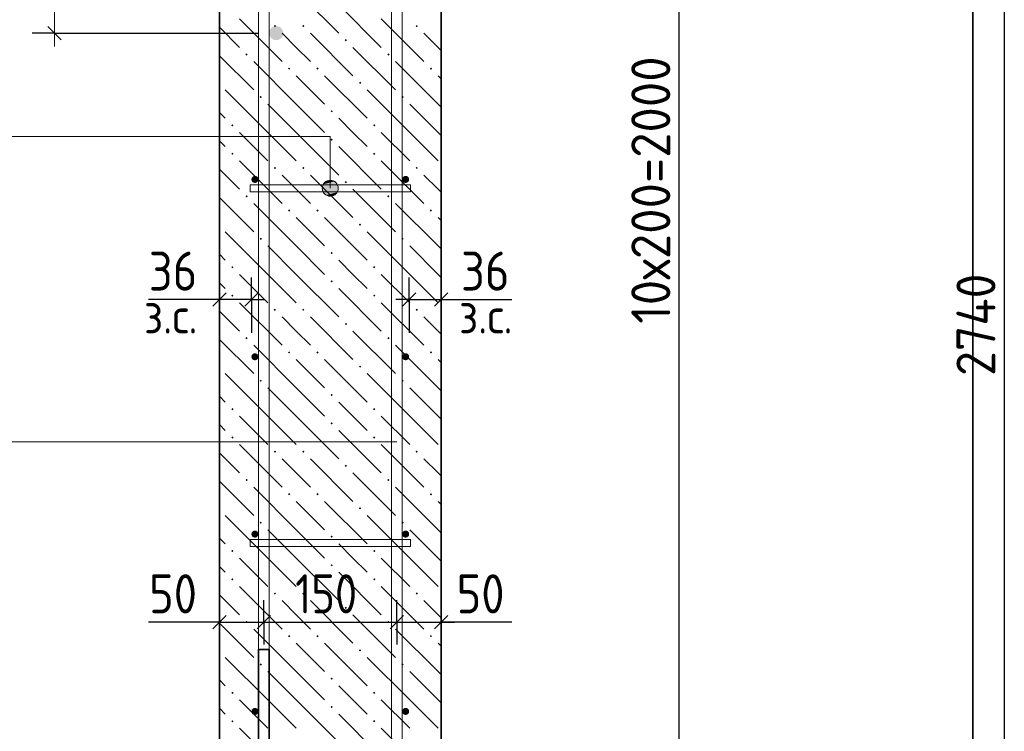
# Model space of a CAD drawing. Header units: millimetres. Extents: x 0 to 42000, y 0 to 29700.
# Tile 10 of 23: x 5744 to 11298, y 15841 to 19854. Entities that reach past the tile are written whole.
import ezdxf

# ---------------------------------------------------------------- set-up
doc = ezdxf.new("R2010")
doc.units = ezdxf.units.MM
for name, color, linetype, lineweight in [('Standard', 7, 'Continuous', 25), ('Выпуски арматуры Г-обр.', 52, 'Continuous', 25), ('ЖБ Стена верхний уровень', 7, 'Continuous', 35), ('Позиционная метка линия выноска', 7, 'Continuous', 13), ('Стена фоновая арматура У1', 7, 'Continuous', 18), ('Стена фоновая арматура Х1', 7, 'Continuous', 35), ('Стена фоновая затяжка С-обр.', 52, 'Continuous', 25)]:
    doc.layers.add(name, color=color, linetype=linetype, lineweight=lineweight)
doc.layers.add('Размерная выноска', color=7, linetype='Continuous')
doc.layers.add('Стена ДОП арматура У', color=7, linetype='Continuous', lineweight=35, true_color=0x5a2814)
doc.styles.add('ISOCPEUR', font='txt')

msp = doc.modelspace()

# ---------------------------------------------------------------- hatches: boundary and pattern name
at = {"layer": 'ЖБ Стена верхний уровень', "linetype": 'Continuous', "lineweight": 18, "transparency": 33554687}
for points in [[(7177.3, 19817.9), (7183.8, 19824.4), (7190.3, 19817.9), (7183.8, 19811.4)], [(7337.3, 19817.9), (7343.8, 19824.4), (7350.3, 19817.9), (7343.8, 19811.4)], [(7977.3, 19817.9), (7983.8, 19824.4), (7990.3, 19817.9), (7983.8, 19811.4)], [(7577.3, 19737.9), (7583.8, 19744.4), (7590.3, 19737.9), (7583.8, 19731.4)], [(7017.3, 19657.9), (7023.8, 19664.4), (7030.3, 19657.9), (7023.8, 19651.4)], [(7817.3, 19657.9), (7823.8, 19664.4), (7830.3, 19657.9), (7823.8, 19651.4)], [(7257.3, 19577.9), (7263.8, 19584.4), (7270.3, 19577.9), (7263.8, 19571.4)], [(7417.3, 19577.9), (7423.8, 19584.4), (7430.3, 19577.9), (7423.8, 19571.4)], [(8057.3, 19577.9), (8063.8, 19584.4), (8070.3, 19577.9), (8063.8, 19571.4)], [(7657.3, 19497.9), (7663.8, 19504.4), (7670.3, 19497.9), (7663.8, 19491.4)], [(7097.3, 19417.9), (7103.8, 19424.4), (7110.3, 19417.9), (7103.8, 19411.4)], [(7897.3, 19417.9), (7903.8, 19424.4), (7910.3, 19417.9), (7903.8, 19411.4)], [(7497.3, 19337.9), (7503.8, 19344.4), (7510.3, 19337.9), (7503.8, 19331.4)], [(6937.3, 19257.9), (6943.8, 19264.4), (6950.3, 19257.9), (6943.8, 19251.4)], [(7737.3, 19257.9), (7743.8, 19264.4), (7750.3, 19257.9), (7743.8, 19251.4)], [(7497.3, 19177.9), (7503.8, 19184.4), (7510.3, 19177.9), (7503.8, 19171.4)], [(6937.3, 19097.9), (6943.8, 19104.4), (6950.3, 19097.9), (6943.8, 19091.4)], [(7737.3, 19097.9), (7743.8, 19104.4), (7750.3, 19097.9), (7743.8, 19091.4)], [(7177.3, 19017.9), (7183.8, 19024.4), (7190.3, 19017.9), (7183.8, 19011.4)], [(7337.3, 19017.9), (7343.8, 19024.4), (7350.3, 19017.9), (7343.8, 19011.4)], [(7977.3, 19017.9), (7983.8, 19024.4), (7990.3, 19017.9), (7983.8, 19011.4)], [(7577.3, 18937.9), (7583.8, 18944.4), (7590.3, 18937.9), (7583.8, 18931.4)], [(7017.3, 18857.9), (7023.8, 18864.4), (7030.3, 18857.9), (7023.8, 18851.4)], [(7817.3, 18857.9), (7823.8, 18864.4), (7830.3, 18857.9), (7823.8, 18851.4)], [(7257.3, 18777.9), (7263.8, 18784.4), (7270.3, 18777.9), (7263.8, 18771.4)], [(7417.3, 18777.9), (7423.8, 18784.4), (7430.3, 18777.9), (7423.8, 18771.4)], [(8057.3, 18777.9), (8063.8, 18784.4), (8070.3, 18777.9), (8063.8, 18771.4)], [(7657.3, 18697.9), (7663.8, 18704.4), (7670.3, 18697.9), (7663.8, 18691.4)], [(7097.3, 18617.9), (7103.8, 18624.4), (7110.3, 18617.9), (7103.8, 18611.4)], [(7897.3, 18617.9), (7903.8, 18624.4), (7910.3, 18617.9), (7903.8, 18611.4)], [(7497.3, 18537.9), (7503.8, 18544.4), (7510.3, 18537.9), (7503.8, 18531.4)], [(6937.3, 18457.9), (6943.8, 18464.4), (6950.3, 18457.9), (6943.8, 18451.4)], [(7737.3, 18457.9), (7743.8, 18464.4), (7750.3, 18457.9), (7743.8, 18451.4)], [(7497.3, 18377.9), (7503.8, 18384.4), (7510.3, 18377.9), (7503.8, 18371.4)], [(6937.3, 18297.9), (6943.8, 18304.4), (6950.3, 18297.9), (6943.8, 18291.4)], [(7737.3, 18297.9), (7743.8, 18304.4), (7750.3, 18297.9), (7743.8, 18291.4)], [(7177.3, 18217.9), (7183.8, 18224.4), (7190.3, 18217.9), (7183.8, 18211.4)], [(7337.3, 18217.9), (7343.8, 18224.4), (7350.3, 18217.9), (7343.8, 18211.4)], [(7977.3, 18217.9), (7983.8, 18224.4), (7990.3, 18217.9), (7983.8, 18211.4)], [(7577.3, 18137.9), (7583.8, 18144.4), (7590.3, 18137.9), (7583.8, 18131.4)], [(7017.3, 18057.9), (7023.8, 18064.4), (7030.3, 18057.9), (7023.8, 18051.4)], [(7817.3, 18057.9), (7823.8, 18064.4), (7830.3, 18057.9), (7823.8, 18051.4)], [(7257.3, 17977.9), (7263.8, 17984.4), (7270.3, 17977.9), (7263.8, 17971.4)], [(7417.3, 17977.9), (7423.8, 17984.4), (7430.3, 17977.9), (7423.8, 17971.4)], [(8057.3, 17977.9), (8063.8, 17984.4), (8070.3, 17977.9), (8063.8, 17971.4)], [(7657.3, 17897.9), (7663.8, 17904.4), (7670.3, 17897.9), (7663.8, 17891.4)], [(7097.3, 17817.9), (7103.8, 17824.4), (7110.3, 17817.9), (7103.8, 17811.4)], [(7897.3, 17817.9), (7903.8, 17824.4), (7910.3, 17817.9), (7903.8, 17811.4)], [(7497.3, 17737.9), (7503.8, 17744.4), (7510.3, 17737.9), (7503.8, 17731.4)], [(6937.3, 17657.9), (6943.8, 17664.4), (6950.3, 17657.9), (6943.8, 17651.4)], [(7737.3, 17657.9), (7743.8, 17664.4), (7750.3, 17657.9), (7743.8, 17651.4)], [(7497.3, 17577.9), (7503.8, 17584.4), (7510.3, 17577.9), (7503.8, 17571.4)], [(6937.3, 17497.9), (6943.8, 17504.4), (6950.3, 17497.9), (6943.8, 17491.4)], [(7737.3, 17497.9), (7743.8, 17504.4), (7750.3, 17497.9), (7743.8, 17491.4)], [(7177.3, 17417.9), (7183.8, 17424.4), (7190.3, 17417.9), (7183.8, 17411.4)], [(7337.3, 17417.9), (7343.8, 17424.4), (7350.3, 17417.9), (7343.8, 17411.4)], [(7977.3, 17417.9), (7983.8, 17424.4), (7990.3, 17417.9), (7983.8, 17411.4)], [(7577.3, 17337.9), (7583.8, 17344.4), (7590.3, 17337.9), (7583.8, 17331.4)], [(7017.3, 17257.9), (7023.8, 17264.4), (7030.3, 17257.9), (7023.8, 17251.4)], [(7817.3, 17257.9), (7823.8, 17264.4), (7830.3, 17257.9), (7823.8, 17251.4)], [(7257.3, 17177.9), (7263.8, 17184.4), (7270.3, 17177.9), (7263.8, 17171.4)], [(7417.3, 17177.9), (7423.8, 17184.4), (7430.3, 17177.9), (7423.8, 17171.4)], [(8057.3, 17177.9), (8063.8, 17184.4), (8070.3, 17177.9), (8063.8, 17171.4)], [(7657.3, 17097.9), (7663.8, 17104.4), (7670.3, 17097.9), (7663.8, 17091.4)], [(7097.3, 17017.9), (7103.8, 17024.4), (7110.3, 17017.9), (7103.8, 17011.4)], [(7897.3, 17017.9), (7903.8, 17024.4), (7910.3, 17017.9), (7903.8, 17011.4)], [(7497.3, 16937.9), (7503.8, 16944.4), (7510.3, 16937.9), (7503.8, 16931.4)], [(6937.3, 16857.9), (6943.8, 16864.4), (6950.3, 16857.9), (6943.8, 16851.4)], [(7737.3, 16857.9), (7743.8, 16864.4), (7750.3, 16857.9), (7743.8, 16851.4)], [(7497.3, 16777.9), (7503.8, 16784.4), (7510.3, 16777.9), (7503.8, 16771.4)], [(6937.3, 16697.9), (6943.8, 16704.4), (6950.3, 16697.9), (6943.8, 16691.4)], [(7737.3, 16697.9), (7743.8, 16704.4), (7750.3, 16697.9), (7743.8, 16691.4)], [(7177.3, 16617.9), (7183.8, 16624.4), (7190.3, 16617.9), (7183.8, 16611.4)], [(7337.3, 16617.9), (7343.8, 16624.4), (7350.3, 16617.9), (7343.8, 16611.4)], [(7977.3, 16617.9), (7983.8, 16624.4), (7990.3, 16617.9), (7983.8, 16611.4)], [(7577.3, 16537.9), (7583.8, 16544.4), (7590.3, 16537.9), (7583.8, 16531.4)], [(7017.3, 16457.9), (7023.8, 16464.4), (7030.3, 16457.9), (7023.8, 16451.4)], [(7817.3, 16457.9), (7823.8, 16464.4), (7830.3, 16457.9), (7823.8, 16451.4)], [(7257.3, 16377.9), (7263.8, 16384.4), (7270.3, 16377.9), (7263.8, 16371.4)], [(7417.3, 16377.9), (7423.8, 16384.4), (7430.3, 16377.9), (7423.8, 16371.4)], [(8057.3, 16377.9), (8063.8, 16384.4), (8070.3, 16377.9), (8063.8, 16371.4)], [(7657.3, 16297.9), (7663.8, 16304.4), (7670.3, 16297.9), (7663.8, 16291.4)], [(7097.3, 16217.9), (7103.8, 16224.4), (7110.3, 16217.9), (7103.8, 16211.4)], [(7897.3, 16217.9), (7903.8, 16224.4), (7910.3, 16217.9), (7903.8, 16211.4)], [(7497.3, 16137.9), (7503.8, 16144.4), (7510.3, 16137.9), (7503.8, 16131.4)], [(6937.3, 16057.9), (6943.8, 16064.4), (6950.3, 16057.9), (6943.8, 16051.4)], [(7737.3, 16057.9), (7743.8, 16064.4), (7750.3, 16057.9), (7743.8, 16051.4)], [(7497.3, 15977.9), (7503.8, 15984.4), (7510.3, 15977.9), (7503.8, 15971.4)], [(6937.3, 15897.9), (6943.8, 15904.4), (6950.3, 15897.9), (6943.8, 15891.4)], [(7737.3, 15897.9), (7743.8, 15904.4), (7750.3, 15897.9), (7743.8, 15891.4)]]:
    msp.add_hatch(color=7, dxfattribs=at).paths.add_polyline_path(points, flags=16)
at = {"layer": 'Позиционная метка линия выноска', "linetype": 'Continuous', "lineweight": 13, "transparency": 33554687}
for points in [[(7518.4, 18941.9), (7473.4, 18941.9), (7457.2, 18925.7)], [(7518.4, 18941.9), (7457.2, 18925.7), (7534.6, 18925.7)], [(7473.4, 18941.9), (7518.4, 18941.9), (7495.9, 18948.2)], [(7534.6, 18925.7), (7457.2, 18925.7), (7450.9, 18903.2)], [(7534.6, 18925.7), (7450.9, 18903.2), (7540.9, 18903.2)], [(7540.9, 18903.2), (7450.9, 18903.2), (7457.2, 18880.7)], [(7540.9, 18903.2), (7457.2, 18880.7), (7534.6, 18880.7)], [(7534.6, 18880.7), (7457.2, 18880.7), (7473.4, 18864.5)], [(7534.6, 18880.7), (7473.4, 18864.5), (7518.4, 18864.5)], [(7518.4, 18864.5), (7473.4, 18864.5), (7495.9, 18858.2)]]:
    msp.add_hatch(color=7, dxfattribs=at).paths.add_polyline_path(points)
at = {"layer": 'Стена ДОП арматура У', "linetype": 'Continuous', "lineweight": 25, "transparency": 33554687}
msp.add_hatch(color=7, dxfattribs=at).paths.add_polyline_path([(7230.9, 19778.2), (7227.8, 19793.6), (7219.2, 19806.5), (7206.2, 19815.2), (7190.9, 19818.2), (7175.6, 19815.2), (7162.6, 19806.5), (7153.9, 19793.6), (7150.9, 19778.2), (7153.9, 19762.9), (7162.6, 19750), (7175.6, 19741.3), (7190.9, 19738.2), (7206.2, 19741.3), (7219.2, 19750), (7227.8, 19762.9)])
at = {"layer": 'Стена фоновая арматура У1', "linetype": 'Continuous', "lineweight": 13, "transparency": 33554687}
for points in [[(7090.9, 18953.2), (7089.3, 18960.9), (7085, 18967.4), (7078.5, 18971.7), (7070.9, 18973.2), (7063.2, 18971.7), (7056.7, 18967.4), (7052.4, 18960.9), (7050.9, 18953.2), (7052.4, 18945.6), (7056.7, 18939.1), (7063.2, 18934.8), (7070.9, 18933.2), (7078.5, 18934.8), (7085, 18939.1), (7089.3, 18945.6)], [(7940.9, 18953.2), (7939.3, 18960.9), (7935, 18967.4), (7928.5, 18971.7), (7920.9, 18973.2), (7913.2, 18971.7), (7906.7, 18967.4), (7902.4, 18960.9), (7900.9, 18953.2), (7902.4, 18945.6), (7906.7, 18939.1), (7913.2, 18934.8), (7920.9, 18933.2), (7928.5, 18934.8), (7935, 18939.1), (7939.3, 18945.6)], [(7090.9, 17953.2), (7089.3, 17960.9), (7085, 17967.4), (7078.5, 17971.7), (7070.9, 17973.2), (7063.2, 17971.7), (7056.7, 17967.4), (7052.4, 17960.9), (7050.9, 17953.2), (7052.4, 17945.6), (7056.7, 17939.1), (7063.2, 17934.8), (7070.9, 17933.2), (7078.5, 17934.8), (7085, 17939.1), (7089.3, 17945.6)], [(7940.9, 17953.2), (7939.3, 17960.9), (7935, 17967.4), (7928.5, 17971.7), (7920.9, 17973.2), (7913.2, 17971.7), (7906.7, 17967.4), (7902.4, 17960.9), (7900.9, 17953.2), (7902.4, 17945.6), (7906.7, 17939.1), (7913.2, 17934.8), (7920.9, 17933.2), (7928.5, 17934.8), (7935, 17939.1), (7939.3, 17945.6)], [(7090.9, 16953.2), (7089.3, 16960.9), (7085, 16967.4), (7078.5, 16971.7), (7070.9, 16973.2), (7063.2, 16971.7), (7056.7, 16967.4), (7052.4, 16960.9), (7050.9, 16953.2), (7052.4, 16945.6), (7056.7, 16939.1), (7063.2, 16934.8), (7070.9, 16933.2), (7078.5, 16934.8), (7085, 16939.1), (7089.3, 16945.6)], [(7940.9, 16953.2), (7939.3, 16960.9), (7935, 16967.4), (7928.5, 16971.7), (7920.9, 16973.2), (7913.2, 16971.7), (7906.7, 16967.4), (7902.4, 16960.9), (7900.9, 16953.2), (7902.4, 16945.6), (7906.7, 16939.1), (7913.2, 16934.8), (7920.9, 16933.2), (7928.5, 16934.8), (7935, 16939.1), (7939.3, 16945.6)], [(7090.9, 15953.2), (7089.3, 15960.9), (7085, 15967.4), (7078.5, 15971.7), (7070.9, 15973.2), (7063.2, 15971.7), (7056.7, 15967.4), (7052.4, 15960.9), (7050.9, 15953.2), (7052.4, 15945.6), (7056.7, 15939.1), (7063.2, 15934.8), (7070.9, 15933.2), (7078.5, 15934.8), (7085, 15939.1), (7089.3, 15945.6)], [(7940.9, 15953.2), (7939.3, 15960.9), (7935, 15967.4), (7928.5, 15971.7), (7920.9, 15973.2), (7913.2, 15971.7), (7906.7, 15967.4), (7902.4, 15960.9), (7900.9, 15953.2), (7902.4, 15945.6), (7906.7, 15939.1), (7913.2, 15934.8), (7920.9, 15933.2), (7928.5, 15934.8), (7935, 15939.1), (7939.3, 15945.6)]]:
    msp.add_hatch(color=7, dxfattribs=at).paths.add_polyline_path(points)

# ---------------------------------------------------------------- linework, layer by layer
at = {"layer": 'Standard', "color": 7, "linetype": 'Continuous', "lineweight": -3, "transparency": 33554687}
for p, q in [((11298, 25003.2), (11298, 11303.2)), ((9464, 13953.2), (9464, 23953.2)), ((5940, 19778.2), (5815, 19778.2)), ((5940, 19778.2), (6065, 19778.2)), ((5940, 19778.2), (7090.9, 19778.2)), ((6870.9, 18275.9), (6870.9, 18400.9)), ((7050.9, 18275.9), (7050.9, 18400.9)), ((7940.9, 18275.9), (7940.9, 18400.9)), ((8120.9, 18275.9), (8120.9, 18400.9)), ((6870.9, 18275.9), (6795.9, 18275.9)), ((6870.9, 18275.9), (6870.9, 18150.9)), ((6870.9, 18275.9), (6870.9, 18275.9)), ((7050.9, 18275.9), (6870.9, 18275.9)), ((7050.9, 18275.9), (7050.9, 18150.9)), ((7050.9, 18275.9), (7050.9, 18088.2)), ((7050.9, 18275.9), (7125.9, 18275.9)), ((7940.9, 18275.9), (7865.9, 18275.9)), ((7940.9, 18275.9), (7940.9, 18150.9)), ((7940.9, 18275.9), (7940.9, 18088.2)), ((7940.9, 18275.9), (8120.9, 18275.9)), ((8120.9, 18275.9), (8120.9, 18150.9)), ((8120.9, 18275.9), (8120.9, 18275.9)), ((8120.9, 18275.9), (8195.9, 18275.9)), ((6870.9, 16456.2), (6870.9, 16581.2)), ((7120.9, 16456.2), (7120.9, 16581.2)), ((7870.9, 16456.2), (7870.9, 16581.2)), ((8120.9, 16456.2), (8120.9, 16581.2)), ((6870.9, 16456.2), (6795.9, 16456.2)), ((6870.9, 16456.2), (6870.9, 16331.2)), ((6870.9, 16456.2), (6870.9, 16456.2)), ((6870.9, 16456.2), (7120.9, 16456.2)), ((7120.9, 16456.2), (7120.9, 16331.2)), ((7120.9, 16456.2), (7120.9, 16456.2)), ((7120.9, 16456.2), (7870.9, 16456.2)), ((7870.9, 16456.2), (7870.9, 16331.2)), ((7870.9, 16456.2), (7870.9, 16456.2)), ((7870.9, 16456.2), (8120.9, 16456.2)), ((8120.9, 16456.2), (8120.9, 16331.2)), ((8120.9, 16456.2), (8120.9, 16456.2)), ((8120.9, 16456.2), (8195.9, 16456.2))]:
    msp.add_line(p, q, dxfattribs=at)
at = {"layer": 'Standard', "color": 7, "linetype": 'Continuous', "lineweight": 25, "transparency": 33554687}
for p, q in [((5977.5, 19740.7), (5902.5, 19815.7)), ((6908.4, 18313.4), (6833.4, 18238.4)), ((7088.4, 18313.4), (7013.4, 18238.4)), ((7903.4, 18238.4), (7978.4, 18313.4)), ((8083.4, 18238.4), (8158.4, 18313.4)), ((6833.4, 16418.7), (6908.4, 16493.7)), ((7083.4, 16418.7), (7158.4, 16493.7)), ((7833.4, 16418.7), (7908.4, 16493.7)), ((8083.4, 16418.7), (8158.4, 16493.7))]:
    msp.add_line(p, q, dxfattribs=at)
at = {"layer": 'Standard', "color": 7, "linetype": 'Continuous', "lineweight": 13, "transparency": 33554687}
msp.add_line((5940, 19778.2), (5940, 19703.2), dxfattribs=at)
at = {"layer": 'Standard', "color": 254, "linetype": 'Continuous', "lineweight": 35, "true_color": 0xc4c4ff, "transparency": 33554687}
msp.add_lwpolyline([(4747.3, 8803.2), (11120.9, 8803.2), (11120.9, 26503.2), (4747.3, 26503.2), (4747.3, 8803.2)], dxfattribs=at)
at = {"layer": 'Standard', "color": 7, "linetype": 'Continuous', "lineweight": 13, "transparency": 33554687}
msp.add_lwpolyline([(5940, 19778.2), (5940, 21211.3), (5940, 21211.3), (5940, 24778.2)], dxfattribs=at)
at = {"layer": 'Выпуски арматуры Г-обр.', "color": 7, "linetype": 'Continuous', "lineweight": 35, "transparency": 33554687}
msp.add_lwpolyline([(7150.9, 16303.2), (7150.9, 9924.1), (7145.6, 9886.4), (7132.7, 9847.2), (7112.5, 9811.1), (7087.7, 9781.4), (7058, 9756.6), (7021.9, 9736.4), (6982.7, 9723.5), (6945.1, 9718.2), (6115.9, 9718.2), (6115.9, 9778.2), (6940.9, 9778.2), (6969.1, 9782.2), (6997.6, 9791.6), (7023.8, 9806.2), (7045.1, 9824), (7062.9, 9845.3), (7077.5, 9871.5), (7087, 9900), (7090.9, 9928.2), (7090.9, 16303.2), (7150.9, 16303.2)], dxfattribs=at)
at = {"layer": 'ЖБ Стена верхний уровень', "color": 7, "linetype": 'Continuous', "lineweight": 35, "transparency": 33554687}
for p, q in [((6870.9, 25003.2), (6870.9, 11303.2)), ((8120.9, 11303.2), (8120.9, 25003.2))]:
    msp.add_line(p, q, dxfattribs=at)
at = {"layer": 'ЖБ Стена верхний уровень', "color": 9, "linetype": 'Continuous', "lineweight": 18, "true_color": 0xc7c7c7, "transparency": 33554687}
for p, q in [((7303.8, 20017.9), (7543.8, 19777.9)), ((7543.8, 19937.9), (7783.8, 19697.9)), ((6983.8, 19857.9), (7223.8, 19617.9)), ((7783.8, 19857.9), (8023.8, 19617.9)), ((6870.9, 19810.8), (6983.8, 19697.9)), ((7303.8, 19697.9), (7223.8, 19777.9)), ((7383.8, 19777.9), (7623.8, 19537.9)), ((8103.8, 19697.9), (8023.8, 19777.9)), ((7383.8, 19617.9), (7303.8, 19697.9)), ((7623.8, 19697.9), (7863.8, 19457.9)), ((8120.9, 19680.8), (8103.8, 19697.9)), ((6870.9, 19650.8), (7063.8, 19457.9)), ((7303.8, 19377.9), (7063.8, 19617.9)), ((8103.8, 19377.9), (7863.8, 19617.9)), ((7303.8, 19537.9), (7463.8, 19377.9)), ((7463.8, 19537.9), (7703.8, 19297.9)), ((8103.8, 19537.9), (8120.9, 19520.8)), ((7143.8, 19217.9), (6903.8, 19457.9)), ((7943.8, 19217.9), (7703.8, 19457.9)), ((6870.9, 19330.8), (6903.8, 19297.9)), ((7143.8, 19377.9), (7303.8, 19217.9)), ((7303.8, 19377.9), (7463.8, 19217.9)), ((7943.8, 19377.9), (8103.8, 19217.9)), ((8103.8, 19377.9), (8120.9, 19360.8)), ((7623.8, 19217.9), (7543.8, 19297.9)), ((6983.8, 19217.9), (7143.8, 19057.9)), ((7143.8, 19217.9), (7303.8, 19057.9)), ((7303.8, 19217.9), (7543.8, 18977.9)), ((7703.8, 19137.9), (7623.8, 19217.9)), ((7783.8, 19217.9), (7943.8, 19057.9)), ((7943.8, 19217.9), (8103.8, 19057.9)), ((8103.8, 19217.9), (8120.9, 19200.8)), ((6903.8, 19137.9), (6870.9, 19170.8)), ((7543.8, 19137.9), (7783.8, 18897.9)), ((6983.8, 19057.9), (7223.8, 18817.9)), ((7783.8, 19057.9), (8023.8, 18817.9)), ((6870.9, 19010.8), (6983.8, 18897.9)), ((7303.8, 18897.9), (7223.8, 18977.9)), ((7383.8, 18977.9), (7623.8, 18737.9)), ((8103.8, 18897.9), (8023.8, 18977.9)), ((7383.8, 18817.9), (7303.8, 18897.9)), ((7623.8, 18897.9), (7863.8, 18657.9)), ((8120.9, 18880.8), (8103.8, 18897.9)), ((6870.9, 18850.8), (7063.8, 18657.9)), ((7303.8, 18577.9), (7063.8, 18817.9)), ((8103.8, 18577.9), (7863.8, 18817.9)), ((7303.8, 18737.9), (7463.8, 18577.9)), ((7463.8, 18737.9), (7703.8, 18497.9)), ((8103.8, 18737.9), (8120.9, 18720.8)), ((7143.8, 18417.9), (6903.8, 18657.9)), ((7943.8, 18417.9), (7703.8, 18657.9)), ((7143.8, 18577.9), (7303.8, 18417.9)), ((7303.8, 18577.9), (7463.8, 18417.9)), ((7943.8, 18577.9), (8103.8, 18417.9)), ((8103.8, 18577.9), (8120.9, 18560.8)), ((6870.9, 18530.8), (6903.8, 18497.9)), ((7623.8, 18417.9), (7543.8, 18497.9)), ((6983.8, 18417.9), (7143.8, 18257.9)), ((7143.8, 18417.9), (7303.8, 18257.9)), ((7303.8, 18417.9), (7543.8, 18177.9)), ((7703.8, 18337.9), (7623.8, 18417.9)), ((7783.8, 18417.9), (7943.8, 18257.9)), ((7943.8, 18417.9), (8103.8, 18257.9)), ((8103.8, 18417.9), (8120.9, 18400.8)), ((6903.8, 18337.9), (6870.9, 18370.8)), ((7543.8, 18337.9), (7783.8, 18097.9)), ((6983.8, 18257.9), (7223.8, 18017.9)), ((7783.8, 18257.9), (8023.8, 18017.9)), ((6870.9, 18210.8), (6983.8, 18097.9)), ((7303.8, 18097.9), (7223.8, 18177.9)), ((7383.8, 18177.9), (7623.8, 17937.9)), ((8103.8, 18097.9), (8023.8, 18177.9)), ((6870.9, 18050.8), (7063.8, 17857.9)), ((7383.8, 18017.9), (7303.8, 18097.9)), ((7623.8, 18097.9), (7863.8, 17857.9)), ((8120.9, 18080.8), (8103.8, 18097.9)), ((7303.8, 17777.9), (7063.8, 18017.9)), ((8103.8, 17777.9), (7863.8, 18017.9)), ((7303.8, 17937.9), (7463.8, 17777.9)), ((7463.8, 17937.9), (7703.8, 17697.9)), ((8103.8, 17937.9), (8120.9, 17920.8)), ((7143.8, 17617.9), (6903.8, 17857.9)), ((7943.8, 17617.9), (7703.8, 17857.9)), ((7143.8, 17777.9), (7303.8, 17617.9)), ((7303.8, 17777.9), (7463.8, 17617.9)), ((7943.8, 17777.9), (8103.8, 17617.9)), ((8103.8, 17777.9), (8120.9, 17760.8)), ((6870.9, 17730.8), (6903.8, 17697.9)), ((7623.8, 17617.9), (7543.8, 17697.9)), ((6983.8, 17617.9), (7143.8, 17457.9)), ((7143.8, 17617.9), (7303.8, 17457.9)), ((7303.8, 17617.9), (7543.8, 17377.9)), ((7703.8, 17537.9), (7623.8, 17617.9)), ((7783.8, 17617.9), (7943.8, 17457.9)), ((7943.8, 17617.9), (8103.8, 17457.9)), ((8103.8, 17617.9), (8120.9, 17600.8)), ((6903.8, 17537.9), (6870.9, 17570.8)), ((7543.8, 17537.9), (7783.8, 17297.9)), ((6983.8, 17457.9), (7223.8, 17217.9)), ((7783.8, 17457.9), (8023.8, 17217.9)), ((6870.9, 17410.8), (6983.8, 17297.9)), ((7303.8, 17297.9), (7223.8, 17377.9)), ((7383.8, 17377.9), (7623.8, 17137.9)), ((8103.8, 17297.9), (8023.8, 17377.9)), ((7383.8, 17217.9), (7303.8, 17297.9)), ((7623.8, 17297.9), (7863.8, 17057.9)), ((8120.9, 17280.8), (8103.8, 17297.9)), ((6870.9, 17250.8), (7063.8, 17057.9)), ((7303.8, 16977.9), (7063.8, 17217.9)), ((8103.8, 16977.9), (7863.8, 17217.9)), ((7303.8, 17137.9), (7463.8, 16977.9)), ((7463.8, 17137.9), (7703.8, 16897.9)), ((8103.8, 17137.9), (8120.9, 17120.8)), ((7143.8, 16817.9), (6903.8, 17057.9)), ((7943.8, 16817.9), (7703.8, 17057.9)), ((7143.8, 16977.9), (7303.8, 16817.9)), ((7303.8, 16977.9), (7463.8, 16817.9)), ((7943.8, 16977.9), (8103.8, 16817.9)), ((8103.8, 16977.9), (8120.9, 16960.8)), ((6870.9, 16930.8), (6903.8, 16897.9)), ((7623.8, 16817.9), (7543.8, 16897.9)), ((6983.8, 16817.9), (7143.8, 16657.9)), ((7143.8, 16817.9), (7303.8, 16657.9)), ((7303.8, 16817.9), (7543.8, 16577.9)), ((7703.8, 16737.9), (7623.8, 16817.9)), ((7783.8, 16817.9), (7943.8, 16657.9)), ((7943.8, 16817.9), (8103.8, 16657.9)), ((8103.8, 16817.9), (8120.9, 16800.8)), ((6903.8, 16737.9), (6870.9, 16770.8)), ((7543.8, 16737.9), (7783.8, 16497.9)), ((6870.9, 16610.8), (6983.8, 16497.9)), ((6983.8, 16657.9), (7223.8, 16417.9)), ((7783.8, 16657.9), (8023.8, 16417.9)), ((7303.8, 16497.9), (7223.8, 16577.9)), ((7383.8, 16577.9), (7623.8, 16337.9)), ((8103.8, 16497.9), (8023.8, 16577.9)), ((7383.8, 16417.9), (7303.8, 16497.9)), ((7623.8, 16497.9), (7863.8, 16257.9)), ((8120.9, 16480.8), (8103.8, 16497.9)), ((6870.9, 16450.8), (7063.8, 16257.9)), ((7303.8, 16177.9), (7063.8, 16417.9)), ((8103.8, 16177.9), (7863.8, 16417.9)), ((7303.8, 16337.9), (7463.8, 16177.9)), ((7463.8, 16337.9), (7703.8, 16097.9)), ((8103.8, 16337.9), (8120.9, 16320.8)), ((7143.8, 16017.9), (6903.8, 16257.9)), ((7943.8, 16017.9), (7703.8, 16257.9)), ((7143.8, 16177.9), (7303.8, 16017.9)), ((7303.8, 16177.9), (7463.8, 16017.9)), ((7943.8, 16177.9), (8103.8, 16017.9)), ((8103.8, 16177.9), (8120.9, 16160.8)), ((6870.9, 16130.8), (6903.8, 16097.9)), ((7623.8, 16017.9), (7543.8, 16097.9)), ((6983.8, 16017.9), (7143.8, 15857.9)), ((7143.8, 16017.9), (7303.8, 15857.9)), ((7303.8, 16017.9), (7543.8, 15777.9)), ((7703.8, 15937.9), (7623.8, 16017.9)), ((7783.8, 16017.9), (7943.8, 15857.9)), ((7943.8, 16017.9), (8103.8, 15857.9)), ((8103.8, 16017.9), (8120.9, 16000.8)), ((6903.8, 15937.9), (6870.9, 15970.8)), ((7543.8, 15937.9), (7783.8, 15697.9)), ((6983.8, 15857.9), (7223.8, 15617.9)), ((7783.8, 15857.9), (8023.8, 15617.9))]:
    msp.add_line(p, q, dxfattribs=at)
at = {"layer": 'Позиционная метка линия выноска', "color": 7, "linetype": 'Continuous', "lineweight": 13, "transparency": 33554687}
for p, q in [((7495.9, 18948.2), (7495.9, 18948.2)), ((7450.9, 18903.2), (7450.9, 18903.2)), ((7540.9, 18903.2), (7540.9, 18903.2)), ((7495.9, 18858.2), (7495.9, 18858.2)), ((3245, 17474.1), (7870.9, 17474.1))]:
    msp.add_line(p, q, dxfattribs=at)
msp.add_lwpolyline([(3455, 19195), (7495.9, 19195), (7495.9, 18903.2)], dxfattribs=at)
msp.add_circle((7495.9, 18903.2), 45, dxfattribs=at)
at = {"layer": 'Размерная выноска', "color": 7, "linetype": 'Continuous', "lineweight": -3, "transparency": 33554687}
for p, q in [((6870.9, 18275.9), (6470.9, 18275.9)), ((8120.9, 18275.9), (8520.9, 18275.9)), ((6870.9, 16456.2), (6470.9, 16456.2)), ((8520.9, 16456.2), (8120.9, 16456.2))]:
    msp.add_line(p, q, dxfattribs=at)
at = {"layer": 'Стена фоновая арматура Х1', "color": 7, "linetype": 'Continuous', "lineweight": 18, "transparency": 33554687}
for points in [[(7090.9, 11303.2), (7090.9, 25488.2), (7096, 25524.8), (7108.5, 25562.9), (7128.2, 25597.9), (7152.3, 25626.8), (7181.2, 25650.9), (7216.3, 25670.6), (7254.4, 25683.2), (7291, 25688.2), (9650.9, 25688.2), (9650.9, 25628.2), (7295.1, 25628.2), (7268, 25624.5), (7240.5, 25615.4), (7215.4, 25601.3), (7194.9, 25584.2), (7177.8, 25563.8), (7163.7, 25538.6), (7154.7, 25511.1), (7150.9, 25484), (7150.9, 11303.2), (7090.9, 11303.2)], [(7840.9, 11303.2), (7840.9, 25388.2), (7846, 25424.8), (7858.5, 25462.9), (7878.2, 25497.9), (7902.3, 25526.8), (7931.2, 25550.9), (7966.3, 25570.6), (8004.4, 25583.2), (8041, 25588.2), (10500.9, 25588.2), (10500.9, 25528.2), (8045.1, 25528.2), (8018, 25524.5), (7990.5, 25515.4), (7965.4, 25501.3), (7944.9, 25484.2), (7927.8, 25463.8), (7913.7, 25438.6), (7904.7, 25411.1), (7900.9, 25384), (7900.9, 11303.2), (7840.9, 11303.2)]]:
    msp.add_lwpolyline(points, dxfattribs=at)
at = {"layer": 'Стена фоновая затяжка С-обр.', "color": 98, "linetype": 'Continuous', "lineweight": 13, "true_color": 0x005000, "transparency": 33554687}
for points in [[(7948.4, 18883.2), (7043.4, 18883.2), (7043.4, 18923.2), (7948.4, 18923.2), (7948.4, 18883.2)], [(7948.4, 16883.2), (7043.4, 16883.2), (7043.4, 16923.2), (7948.4, 16923.2), (7948.4, 16883.2)]]:
    msp.add_lwpolyline(points, dxfattribs=at)

# ---------------------------------------------------------------- texts
at = {"layer": 'Standard', "color": 7, "linetype": 'Continuous', "lineweight": 25, "transparency": 33554687, "char_height": 220, "attachment_point": 7, "rotation": 90, "style": 'ISOCPEUR'}
for s, insert, width in [('\\W0.95;10х200=2000', (9414, 18139.2), 1753.132), ('\\W0.93;2740', (11248, 17845.2), 740.386)]:
    msp.add_mtext(s, dxfattribs=dict(at, insert=insert, width=width))
at = {"layer": 'Standard', "color": 7, "linetype": 'Continuous', "lineweight": 25, "transparency": 33554687, "char_height": 220, "attachment_point": 7, "style": 'ISOCPEUR'}
for s, insert, width in [('\\W0.87;36', (6472.4, 18325.9), 403.94), ('\\W0.87;36', (8233.4, 18325.9), 403.932), ('\\W0.87;50', (6473.5, 16506.2), 403.924), ('\\W0.83;150', (7297.9, 16506.2), 508.571), ('\\W0.87;50', (8208.4, 16506.2), 403.932)]:
    msp.add_mtext(s, dxfattribs=dict(at, insert=insert, width=width))
at = {"layer": 'Standard', "color": 7, "linetype": 'Continuous', "lineweight": 18, "transparency": 33554687, "char_height": 200, "width": 459.942, "attachment_point": 7, "style": 'ISOCPEUR'}
for insert in [(6445, 18084.9), (8222.2, 18084.9)]:
    msp.add_mtext('\\W0.90;з.с.', dxfattribs=dict(at, insert=insert))

doc.saveas('drawing.dxf')
